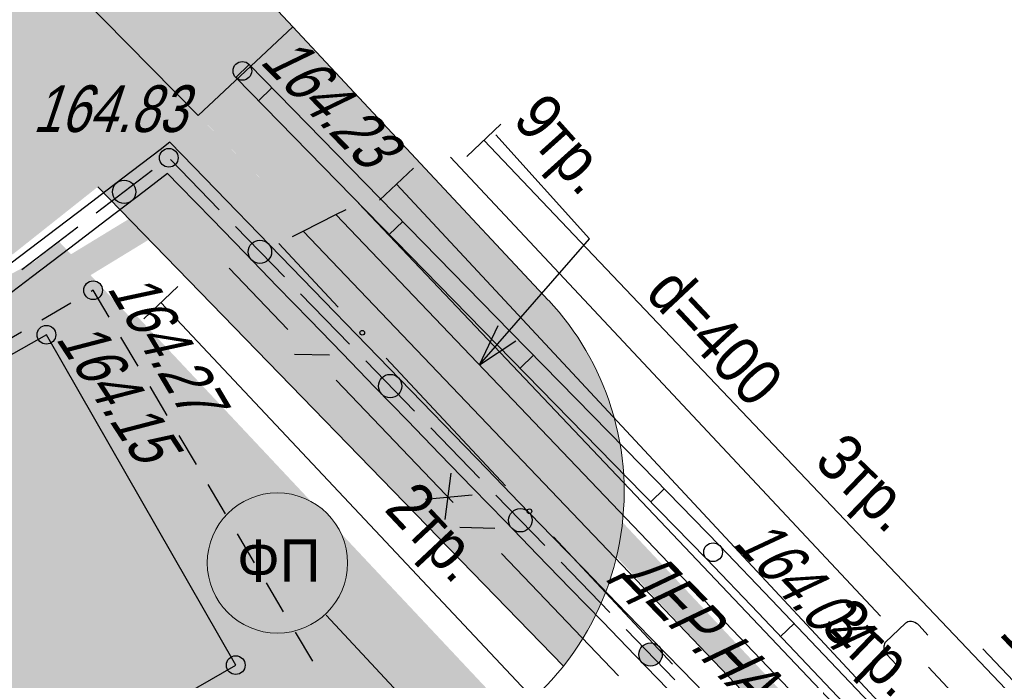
# Model space of a CAD drawing. Header units: millimetres. Extents: x 4385 to 11928, y 17253 to 36963.
# Tile 159 of 256: x 5888 to 5909, y 18705 to 18719. Entities that reach past the tile are written whole.
import ezdxf
from ezdxf.enums import TextEntityAlignment as Align

# ---------------------------------------------------------------- set-up
doc = ezdxf.new("R2010")
doc.units = ezdxf.units.MM
doc.linetypes.add('ГП_Ботаническая_1 и 2 этап$0$ACAD_ISO04W100', pattern=[30, 24, -3, 0, -3])
doc.linetypes.add('ГП_Ботаническая_1 и 2 этап$0$CENTER', pattern=[50.8, 31.75, -6.35, 6.35, -6.35])
for name, color, linetype, lineweight in [('Геоподоснова_34179-21 от 9.08.21$0$Водосток', 7, 'Continuous', 25), ('Геоподоснова_34179-21 от 9.08.21$0$Горизонтали', 7, 'Continuous', 25), ('Геоподоснова_34179-21 от 9.08.21$0$Граница площадки', 7, 'Continuous', 25), ('Геоподоснова_34179-21 от 9.08.21$0$Здания', 7, 'Continuous', 25), ('Геоподоснова_34179-21 от 9.08.21$0$Кабели', 7, 'Continuous', 25), ('Геоподоснова_34179-21 от 9.08.21$0$Кабель Мосэнерго', 7, 'Continuous', 25), ('Геоподоснова_34179-21 от 9.08.21$0$Кабель связи', 7, 'Continuous', 25), ('Геоподоснова_34179-21 от 9.08.21$0$Канализация напорная', 7, 'Continuous', 25), ('Геоподоснова_34179-21 от 9.08.21$0$Красные линии', 7, 'Continuous', 25), ('Геоподоснова_34179-21 от 9.08.21$0$Ограды', 7, 'Continuous', 25), ('Геоподоснова_34179-21 от 9.08.21$0$Пояснительные подписи', 7, 'Continuous', 25), ('ГП_Ботаническая_1 и 2 этап$0$ГП_здан_проект_оси', 50, 'ГП_Ботаническая_1 и 2 этап$0$ACAD_ISO04W100', 15), ('ГП_реконстр_Ботаническая$0$ГП_дороги_УДС', 205, 'Continuous', 5)]:
    doc.layers.add(name, color=color, linetype=linetype, lineweight=lineweight)
for name, color, linetype, lineweight, true_color, transparency in [('ГП_Ботаническая_1 и 2 этап$0$ГП_здан_проект_оси_фон', 7, 'ГП_Ботаническая_1 и 2 этап$0$CENTER', 15, 0xffffff, 0.2), ('ГП_дороги_штриховка_сущ', 7, 'Continuous', 0, 0xc8d0d0, 0.6), ('ГП_реконстр_Ботаническая$0$ГП_озел_проект_УДС', 7, 'Continuous', 0, 0xbedfd7, 0.5), ('ГП_реконстр_Ботаническая$0$ГП_тротуары_штриховка_УДС', 7, 'Continuous', 0, 0xd3c4ab, 0.5)]:
    doc.layers.add(name, color=color, linetype=linetype, lineweight=lineweight, true_color=true_color, transparency=transparency)
doc.layers.add('ГП_граница_аренд_зем_500', color=7, linetype='Continuous', true_color=0x000000)
doc.styles.add('Геоподоснова_34179-21 от 9.08.21$0$Style-RUSSIAN_1251', font='RUSSIAN_1251.shx')
doc.styles.add('Геоподоснова_34179-21 от 9.08.21$0$Style-RUSSIAN_1251 I 0.32289', font='RUSSIAN_1251.shx', dxfattribs={"oblique": 18.5})
doc.styles.add('ГП_Ботаническая_1 и 2 этап$0$GENERATED_STYLE_1', font='GOTHIC.TTF')

# ---------------------------------------------------------------- blocks, each defined once
blk = doc.blocks.new('Геоподоснова_34179-21 от 9.08.21$0$msdElementTypeLineString_95')
at = {"layer": 'Геоподоснова_34179-21 от 9.08.21$0$Ограды', "color": 7, "linetype": 'Continuous', "lineweight": 25}
for p, q in [((0.457, 154.311), (0.743, 154.59)), ((0.743, 154.59), (3.539, 151.73)), ((0.457, 154.311), (3.253, 151.45)), ((0.946, 153.81), (1.232, 154.09)), ((3.539, 151.73), (6.335, 148.87)), ((3.253, 151.45), (6.049, 148.59)), ((3.742, 150.95), (4.028, 151.229)), ((6.335, 148.87), (9.131, 146.009)), ((6.049, 148.59), (8.845, 145.729)), ((6.538, 148.089), (6.824, 148.369)), ((9.334, 145.229), (9.62, 145.508)), ((11.912, 143.134), (14.67, 140.237)), ((11.626, 142.854), (14.384, 139.957)), ((12.107, 142.349), (12.397, 142.625))]:
    blk.add_line(p, q, dxfattribs=at)
at = {"layer": 'Геоподоснова_34179-21 от 9.08.21$0$Ограды', "color": 7, "linetype": 'Continuous', "lineweight": 25, "flags": 128}
for points in [[(9.131, 146.009), (10.81, 144.292), (11.912, 143.134)], [(8.845, 145.729), (10.522, 144.014), (11.626, 142.854)]]:
    blk.add_lwpolyline(points, dxfattribs=at)
blk = doc.blocks.new('Геоподоснова_34179-21 от 9.08.21$0$msdElementTypeLineString_119')
at = {"layer": 'Геоподоснова_34179-21 от 9.08.21$0$Ограды', "linetype": 'Continuous', "lineweight": 25}
h = blk.add_hatch(color=7, dxfattribs=at)
edge = h.paths.add_edge_path()
edge.add_arc((49.885, 167.809), 0.25, 0, 360)
h = blk.add_hatch(color=7, dxfattribs=at)
edge = h.paths.add_edge_path()
edge.add_arc((52.788, 166.526), 0.25, 0, 360)
h = blk.add_hatch(color=7, dxfattribs=at)
edge = h.paths.add_edge_path()
edge.add_arc((55.572, 163.654), 0.25, 0, 360)
h = blk.add_hatch(color=7, dxfattribs=at)
edge = h.paths.add_edge_path()
edge.add_arc((58.356, 160.782), 0.25, 0, 360)
h = blk.add_hatch(color=7, dxfattribs=at)
edge = h.paths.add_edge_path()
edge.add_arc((61.14, 157.91), 0.25, 0, 360)
at = {"layer": 'Геоподоснова_34179-21 от 9.08.21$0$Ограды', "color": 7, "linetype": 'Continuous', "lineweight": 25}
for p, q in [((50.652, 168.709), (49.857, 168.102)), ((51.918, 167.424), (50.874, 168.501)), ((50.481, 168.264), (49.289, 167.354)), ((52.07, 167.626), (51.374, 168.344)), ((49.857, 168.102), (49.062, 167.495)), ((50.311, 167.819), (49.516, 167.213)), ((51.766, 167.222), (51.07, 167.94)), ((52.766, 166.908), (52.07, 167.626)), ((49.062, 167.495), (48.267, 166.889)), ((49.516, 167.213), (48.721, 166.606)), ((52.462, 166.504), (51.766, 167.222)), ((48.892, 167.051), (47.699, 166.141)), ((53.31, 165.988), (52.266, 167.065)), ((48.267, 166.889), (47.472, 166.282)), ((53.462, 166.19), (52.766, 166.908)), ((48.721, 166.606), (47.926, 165.999)), ((53.158, 165.786), (52.462, 166.504)), ((54.158, 165.472), (53.462, 166.19)), ((47.926, 165.999), (47.131, 165.393)), ((53.854, 165.068), (53.158, 165.786)), ((54.702, 164.552), (53.658, 165.629)), ((54.854, 164.754), (54.158, 165.472)), ((54.55, 164.35), (53.854, 165.068)), ((55.55, 164.036), (54.854, 164.754)), ((55.245, 163.632), (54.55, 164.35)), ((56.094, 163.116), (55.05, 164.193)), ((56.246, 163.318), (55.55, 164.036)), ((55.941, 162.914), (55.245, 163.632)), ((56.942, 162.6), (56.246, 163.318)), ((56.637, 162.196), (55.941, 162.914)), ((57.486, 161.68), (56.442, 162.757)), ((57.638, 161.882), (56.942, 162.6)), ((57.333, 161.478), (56.637, 162.196)), ((58.334, 161.164), (57.638, 161.882)), ((58.029, 160.76), (57.333, 161.478)), ((58.878, 160.244), (57.834, 161.321)), ((59.03, 160.445), (58.334, 161.164)), ((58.725, 160.042), (58.029, 160.76)), ((59.726, 159.727), (59.03, 160.445)), ((59.421, 159.324), (58.725, 160.042)), ((60.27, 158.807), (59.226, 159.885)), ((60.422, 159.009), (59.726, 159.727)), ((60.117, 158.606), (59.421, 159.324)), ((61.118, 158.291), (60.422, 159.009)), ((60.813, 157.888), (60.117, 158.606)), ((61.662, 157.371), (60.618, 158.448)), ((61.814, 157.573), (61.118, 158.291)), ((61.509, 157.17), (60.813, 157.888))]:
    blk.add_line(p, q, dxfattribs=at)
at = {"layer": 'Геоподоснова_34179-21 от 9.08.21$0$Ограды', "color": 7, "linetype": 'Continuous', "lineweight": 25, "flags": 128}
for points in [[(51.374, 168.344), (50.864, 168.871), (50.652, 168.709)], [(51.07, 167.94), (50.814, 168.204), (50.311, 167.819)], [(62.51, 156.855), (62.292, 157.081), (61.814, 157.573)]]:
    blk.add_lwpolyline(points, dxfattribs=at)
at = {"layer": 'Геоподоснова_34179-21 от 9.08.21$0$Ограды', "color": 7, "linetype": 'Continuous', "lineweight": 25}
for centre in [(49.885, 167.809), (49.885, 167.809), (52.788, 166.526), (52.788, 166.526), (55.572, 163.654), (55.572, 163.654), (58.356, 160.782), (58.356, 160.782), (61.14, 157.91), (61.14, 157.91)]:
    blk.add_circle(centre, 0.25, dxfattribs=at)
blk = doc.blocks.new('Геоподоснова_34179-21 от 9.08.21$0$msdElementTypeShape_18')
at = {"layer": 'Геоподоснова_34179-21 от 9.08.21$0$Граница площадки', "color": 7, "linetype": 'Continuous', "lineweight": 25}
for p, q in [((15.074, 17.535), (14.452, 17.171)), ((14.02, 16.919), (13.397, 16.555)), ((16.514, 16.186), (16.146, 16.807)), ((17.136, 15.135), (16.768, 15.756)), ((17.758, 14.084), (17.391, 14.705)), ((18.38, 13.033), (18.013, 13.654)), ((19.002, 11.982), (18.635, 12.603)), ((19.624, 10.931), (19.257, 11.552)), ((20.246, 9.88), (19.879, 10.501))]:
    blk.add_line(p, q, dxfattribs=at)
at = {"layer": 'Геоподоснова_34179-21 от 9.08.21$0$Граница площадки', "color": 7, "linetype": 'Continuous', "lineweight": 25, "flags": 128}
blk.add_lwpolyline([(15.892, 17.238), (15.551, 17.814), (15.506, 17.788)], dxfattribs=at)
blk = doc.blocks.new('Геоподоснова_34179-21 от 9.08.21$0$PIKET_409')
at = {"layer": 'Геоподоснова_34179-21 от 9.08.21$0$Горизонтали', "color": 7, "linetype": 'Continuous', "lineweight": 25}
blk.add_arc((0.00025, 0.0004), 0.2, 0, 359.999994, dxfattribs=at)
blk = doc.blocks.new('Геоподоснова_34179-21 от 9.08.21$0$PIKET_411')
at = {"layer": 'Геоподоснова_34179-21 от 9.08.21$0$Горизонтали', "color": 7, "linetype": 'Continuous', "lineweight": 25}
blk.add_arc((0, 0), 0.2, 0, 360, dxfattribs=at)
blk = doc.blocks.new('Геоподоснова_34179-21 от 9.08.21$0$PIKET_412')
at = {"layer": 'Геоподоснова_34179-21 от 9.08.21$0$Горизонтали', "color": 7, "linetype": 'Continuous', "lineweight": 25}
blk.add_arc((0.00025, 0.0004), 0.2, 0, 359.999994, dxfattribs=at)
blk = doc.blocks.new('Геоподоснова_34179-21 от 9.08.21$0$PIKET_492')
at = {"layer": 'Геоподоснова_34179-21 от 9.08.21$0$Горизонтали', "color": 7, "linetype": 'Continuous', "lineweight": 25}
blk.add_arc((0.00025, 0.0004), 0.2, 0, 359.999994, dxfattribs=at)
blk = doc.blocks.new('Геоподоснова_34179-21 от 9.08.21$0$PIKET_493')
at = {"layer": 'Геоподоснова_34179-21 от 9.08.21$0$Горизонтали', "color": 7, "linetype": 'Continuous', "lineweight": 25}
blk.add_arc((0.00025, 0.0004), 0.2, 0, 359.999994, dxfattribs=at)
blk = doc.blocks.new('Геоподоснова_34179-21 от 9.08.21$0$PIKET_494')
at = {"layer": 'Геоподоснова_34179-21 от 9.08.21$0$Горизонтали', "color": 7, "linetype": 'Continuous', "lineweight": 25}
blk.add_arc((0, 0), 0.2, 0, 360, dxfattribs=at)
blk = doc.blocks.new('Геоподоснова_34179-21 от 9.08.21$0$msdElementTypeLineString_297')
at = {"layer": 'Геоподоснова_34179-21 от 9.08.21$0$Кабель Мосэнерго', "color": 7, "linetype": 'Continuous', "lineweight": 25}
blk.add_line((1.865, 19.447), (1.136, 18.762), dxfattribs=at)
blk = doc.blocks.new('Геоподоснова_34179-21 от 9.08.21$0$msdElementTypeMultiLine_132')
at = {"layer": 'Геоподоснова_34179-21 от 9.08.21$0$Кабель Мосэнерго', "color": 7, "linetype": 'Continuous', "lineweight": 25, "flags": 128}
blk.add_lwpolyline([(18.046, 1.5), (1.501, 19.105)], dxfattribs=at)
at = {"layer": 'Геоподоснова_34179-21 от 9.08.21$0$Кабель Мосэнерго', "color": 7, "linetype": 'Continuous', "lineweight": 25}
blk.add_blockref('Геоподоснова_34179-21 от 9.08.21$0$msdElementTypeLineString_297', (0, 0), dxfattribs=at)
blk = doc.blocks.new('Геоподоснова_34179-21 от 9.08.21$0$msdElementTypeLineString_300')
at = {"layer": 'Геоподоснова_34179-21 от 9.08.21$0$Кабель Мосэнерго', "color": 7, "linetype": 'Continuous', "lineweight": 25}
blk.add_line((1.134, 19.49), (1.866, 20.171), dxfattribs=at)
blk = doc.blocks.new('Геоподоснова_34179-21 от 9.08.21$0$msdElementTypeMultiLine_135')
at = {"layer": 'Геоподоснова_34179-21 от 9.08.21$0$Кабель Мосэнерго', "color": 7, "linetype": 'Continuous', "lineweight": 25, "flags": 128}
blk.add_lwpolyline([(1.5, 19.83), (18.555, 1.5)], dxfattribs=at)
at = {"layer": 'Геоподоснова_34179-21 от 9.08.21$0$Кабель Мосэнерго', "color": 7, "linetype": 'Continuous', "lineweight": 25}
blk.add_blockref('Геоподоснова_34179-21 от 9.08.21$0$msdElementTypeLineString_300', (0, 0), dxfattribs=at)
blk = doc.blocks.new('Геоподоснова_34179-21 от 9.08.21$0$msdElementTypeLineString_301')
at = {"layer": 'Геоподоснова_34179-21 от 9.08.21$0$Кабель Мосэнерго', "color": 7, "linetype": 'Continuous', "lineweight": 25}
blk.add_line((1.138, 18.402), (1.863, 19.091), dxfattribs=at)
blk = doc.blocks.new('Геоподоснова_34179-21 от 9.08.21$0$msdElementTypeMultiLine_136')
at = {"layer": 'Геоподоснова_34179-21 от 9.08.21$0$Кабель Мосэнерго', "color": 7, "linetype": 'Continuous', "lineweight": 25, "flags": 128}
blk.add_lwpolyline([(1.5, 18.747), (17.894, 1.5)], dxfattribs=at)
at = {"layer": 'Геоподоснова_34179-21 от 9.08.21$0$Кабель Мосэнерго', "color": 7, "linetype": 'Continuous', "lineweight": 25}
blk.add_blockref('Геоподоснова_34179-21 от 9.08.21$0$msdElementTypeLineString_301', (0, 0), dxfattribs=at)
blk = doc.blocks.new('Геоподоснова_34179-21 от 9.08.21$0$msdElementTypeLine_47')
at = {"layer": 'Геоподоснова_34179-21 от 9.08.21$0$Кабель Мосэнерго', "color": 7, "linetype": 'Continuous', "lineweight": 25}
for p, q in [((0.126, 0.125), (0.826, 0.478)), ((0.826, 0.478), (1.05, 0.59)), ((-0.098, 0.013), (0.126, 0.126))]:
    blk.add_line(p, q, dxfattribs=at)
blk = doc.blocks.new('Геоподоснова_34179-21 от 9.08.21$0$msdElementTypeMultiLine_145')
at = {"layer": 'Геоподоснова_34179-21 от 9.08.21$0$Кабель Мосэнерго', "color": 7, "linetype": 'Continuous', "lineweight": 25, "flags": 128}
for points in [[(0.826, 18.722), (18.084, 0.643)], [(0.126, 18.369), (17.542, 0.125)]]:
    blk.add_lwpolyline(points, dxfattribs=at)
at = {"layer": 'Геоподоснова_34179-21 от 9.08.21$0$Кабель Мосэнерго', "color": 7, "linetype": 'Continuous', "lineweight": 25}
blk.add_blockref('Геоподоснова_34179-21 от 9.08.21$0$msdElementTypeLine_47', (0, 18.244), dxfattribs=at)
blk = doc.blocks.new('Геоподоснова_34179-21 от 9.08.21$0$msdElementTypeLineString_310')
at = {"layer": 'Геоподоснова_34179-21 от 9.08.21$0$Водосток', "color": 30, "linetype": 'Continuous', "lineweight": 25}
for p, q in [((0.001, 20.732), (9.2, 10.913)), ((10.225, 9.819), (19.424, 0))]:
    blk.add_line(p, q, dxfattribs=at)
blk = doc.blocks.new('Геоподоснова_34179-21 от 9.08.21$0$msdElementTypeLineString_311')
at = {"layer": 'Геоподоснова_34179-21 от 9.08.21$0$Водосток', "color": 30, "linetype": 'Continuous', "lineweight": 25, "flags": 128}
for points in [[(10.68, 10.973), (10.49, 11.176), (10.461, 11.203), (10.436, 11.22), (10.399, 11.242), (10.361, 11.257), (10.327, 11.263), (10.288, 11.261), (10.251, 11.254), (10.226, 11.24), (10.202, 11.224), (9.776, 10.824), (9.76, 10.804), (9.75, 10.785), (9.741, 10.757), (9.739, 10.733), (9.737, 10.701), (9.74, 10.668), (9.752, 10.635), (9.771, 10.591), (9.793, 10.561), (10.005, 10.335)], [(21.336, 1.622), (21.083, 1.508), (21.048, 1.49), (21.024, 1.472), (20.991, 1.444), (20.965, 1.413), (20.948, 1.383), (20.938, 1.345), (20.932, 1.307), (20.937, 1.279), (20.944, 1.252), (21.184, 0.719), (21.198, 0.698), (21.213, 0.682), (21.236, 0.664), (21.258, 0.654), (21.289, 0.643), (21.32, 0.634), (21.355, 0.635), (21.403, 0.639), (21.439, 0.65), (21.721, 0.777)]]:
    blk.add_lwpolyline(points, dxfattribs=at)
blk = doc.blocks.new('Геоподоснова_34179-21 от 9.08.21$0$msdElementTypeMultiLine_146')
at = {"layer": 'Геоподоснова_34179-21 от 9.08.21$0$Водосток', "color": 30, "linetype": 'Continuous', "lineweight": 25}
for name, p in [('Геоподоснова_34179-21 от 9.08.21$0$msdElementTypeLineString_310', (0.467, 0.467)), ('Геоподоснова_34179-21 от 9.08.21$0$msdElementTypeLineString_311', (0, 0))]:
    blk.add_blockref(name, p, dxfattribs=at)
blk = doc.blocks.new('Геоподоснова_34179-21 от 9.08.21$0$msdElementTypeLineString_318')
at = {"layer": 'Геоподоснова_34179-21 от 9.08.21$0$Кабели', "color": 7, "linetype": 'Continuous', "lineweight": 25}
for p, q in [((0.051, 34.039), (1.326, 32.676)), ((2.35, 31.581), (4.9, 28.855)), ((5.924, 27.759), (8.474, 25.034))]:
    blk.add_line(p, q, dxfattribs=at)
for centre in [(1.838, 32.128), (5.412, 28.307)]:
    blk.add_circle(centre, 0.05, dxfattribs=at)
blk = doc.blocks.new('Геоподоснова_34179-21 от 9.08.21$0$msdElementTypeMultiLine_151')
at = {"layer": 'Геоподоснова_34179-21 от 9.08.21$0$Кабели', "color": 7, "linetype": 'Continuous', "lineweight": 25}
blk.add_blockref('Геоподоснова_34179-21 от 9.08.21$0$msdElementTypeLineString_318', (0, 0), dxfattribs=at)
blk = doc.blocks.new('Геоподоснова_34179-21 от 9.08.21$0$msdElementTypeLineString_319')
at = {"layer": 'Геоподоснова_34179-21 от 9.08.21$0$Канализация напорная', "color": 16, "linetype": 'Continuous', "lineweight": 25}
blk.add_line((0, 33.851), (15.546, 17.469), dxfattribs=at)
blk = doc.blocks.new('Геоподоснова_34179-21 от 9.08.21$0$msdElementTypeMultiLine_152')
at = {"layer": 'Геоподоснова_34179-21 от 9.08.21$0$Канализация напорная', "color": 16, "linetype": 'Continuous', "lineweight": 25}
blk.add_blockref('Геоподоснова_34179-21 от 9.08.21$0$msdElementTypeLineString_319', (0.506, 0.506), dxfattribs=at)
blk = doc.blocks.new('Геоподоснова_34179-21 от 9.08.21$0$msdElementTypeLineString_693')
at = {"layer": 'Геоподоснова_34179-21 от 9.08.21$0$Канализация напорная', "color": 16, "linetype": 'Continuous', "lineweight": 25}
blk.add_line((0, 33.851), (15.546, 17.469), dxfattribs=at)
blk = doc.blocks.new('Геоподоснова_34179-21 от 9.08.21$0$msdElementTypeMultiLine_456')
at = {"layer": 'Геоподоснова_34179-21 от 9.08.21$0$Канализация напорная', "color": 16, "linetype": 'Continuous', "lineweight": 25}
blk.add_blockref('Геоподоснова_34179-21 от 9.08.21$0$msdElementTypeLineString_693', (0.506, 0.506), dxfattribs=at)
blk = doc.blocks.new('Геоподоснова_34179-21 от 9.08.21$0$msdElementTypeLineString_832')
at = {"layer": 'Геоподоснова_34179-21 от 9.08.21$0$Кабель связи', "color": 3, "linetype": 'Continuous', "lineweight": 25}
for p, q in [((1.516, 133.308), (0.266, 134.618)), ((2.408, 132.756), (1.659, 132.774)), ((5.052, 129.602), (2.552, 132.222)), ((5.944, 129.051), (5.195, 129.068)), ((8.588, 125.897), (6.088, 128.517))]:
    blk.add_line(p, q, dxfattribs=at)
blk = doc.blocks.new('Геоподоснова_34179-21 от 9.08.21$0$msdElementTypeLineString_833')
at = {"layer": 'Геоподоснова_34179-21 от 9.08.21$0$Кабель связи', "color": 1, "linetype": 'Continuous', "lineweight": 25}
for p, q in [((5.02, 129.385), (5.15, 130.377)), ((4.605, 129.817), (5.601, 129.908))]:
    blk.add_line(p, q, dxfattribs=at)
blk = doc.blocks.new('Геоподоснова_34179-21 от 9.08.21$0$msdElementTypeMultiLine_516')
at = {"layer": 'Геоподоснова_34179-21 от 9.08.21$0$Кабель связи', "color": 3, "linetype": 'Continuous', "lineweight": 25}
blk.add_blockref('Геоподоснова_34179-21 от 9.08.21$0$msdElementTypeLineString_832', (0.142, 0.142), dxfattribs=at)
at = {"layer": 'Геоподоснова_34179-21 от 9.08.21$0$Кабель связи', "color": 1, "linetype": 'Continuous', "lineweight": 25}
blk.add_blockref('Геоподоснова_34179-21 от 9.08.21$0$msdElementTypeLineString_833', (0, 0), dxfattribs=at)
blk = doc.blocks.new('Геоподоснова_34179-21 от 9.08.21$0$msdElementTypeTextNode_30')
at = {"layer": 'Геоподоснова_34179-21 от 9.08.21$0$Кабель Мосэнерго', "color": 7, "linetype": 'Continuous', "lineweight": 25, "style": 'Геоподоснова_34179-21 от 9.08.21$0$Style-RUSSIAN_1251', "width": 0.899998}
blk.add_text('2тр.', height=1, rotation=313.223, dxfattribs=at).set_placement((0, 0))
blk = doc.blocks.new('Геоподоснова_34179-21 от 9.08.21$0$DIMTXT_29')
at = {"layer": 'Геоподоснова_34179-21 от 9.08.21$0$Водосток', "color": 30, "linetype": 'Continuous', "lineweight": 25}
for q in [(-0.252, 0.899), (-0.68, 0.641)]:
    blk.add_line((0, 0), q, dxfattribs=at)
at = {"layer": 'Геоподоснова_34179-21 от 9.08.21$0$Водосток', "color": 30, "linetype": 'Continuous', "lineweight": 25, "flags": 128}
blk.add_lwpolyline([(0, 0), (-2.904, 4.8), (-8.04, 10.214)], dxfattribs=at)
at = {"layer": 'Геоподоснова_34179-21 от 9.08.21$0$Водосток', "color": 30, "linetype": 'Continuous', "lineweight": 25, "style": 'Геоподоснова_34179-21 от 9.08.21$0$Style-RUSSIAN_1251', "width": 0.899998}
blk.add_text('162.00лот.', height=1, rotation=313.4912, dxfattribs=at).set_placement((-6.988, 11.212), align=Align.TOP_LEFT)
blk = doc.blocks.new('Геоподоснова_34179-21 от 9.08.21$0$DIMTXT_32')
at = {"layer": 'Геоподоснова_34179-21 от 9.08.21$0$Кабель Мосэнерго', "color": 7, "linetype": 'Continuous', "lineweight": 25}
for q in [(0.404, 0.842), (0.78, 0.513)]:
    blk.add_line((0, 0), q, dxfattribs=at)
at = {"layer": 'Геоподоснова_34179-21 от 9.08.21$0$Кабель Мосэнерго', "color": 7, "linetype": 'Continuous', "lineweight": 25, "flags": 128}
blk.add_lwpolyline([(0, 0), (2.354, 2.694), (0.352, 4.919)], dxfattribs=at)
at = {"layer": 'Геоподоснова_34179-21 от 9.08.21$0$Кабель Мосэнерго', "color": 7, "linetype": 'Continuous', "lineweight": 25, "style": 'Геоподоснова_34179-21 от 9.08.21$0$Style-RUSSIAN_1251', "width": 0.899998}
blk.add_text('9тр.', height=1, rotation=311.9788, dxfattribs=at).set_placement((1.43, 5.888), align=Align.TOP_LEFT)
blk = doc.blocks.new('Геоподоснова_34179-21 от 9.08.21$0$msdElementTypeLineString_922')
at = {"layer": 'Геоподоснова_34179-21 от 9.08.21$0$Красные линии', "linetype": 'Continuous', "lineweight": 25}
for points in [[(0.225, 198.384), (0.034, 198.588), (0.216, 198.759), (0.408, 198.555)], [(2.963, 195.467), (0.91, 197.655), (1.092, 197.826), (3.145, 195.638)], [(5.7, 192.55), (3.647, 194.738), (3.829, 194.909), (5.882, 192.721)], [(8.437, 189.633), (6.384, 191.821), (6.566, 191.992), (8.619, 189.804)]]:
    blk.add_hatch(color=1, dxfattribs=at).paths.add_polyline_path(points)
blk = doc.blocks.new('Геоподоснова_34179-21 от 9.08.21$0$msdElementTypeLineString_924')
at = {"layer": 'Геоподоснова_34179-21 от 9.08.21$0$Красные линии', "linetype": 'Continuous', "lineweight": 25}
for points in [[(2.087, 196.4), (0.034, 198.588), (0.216, 198.759), (2.269, 196.571)], [(4.824, 193.483), (2.771, 195.671), (2.954, 195.842), (5.006, 193.654)], [(7.561, 190.566), (5.508, 192.754), (5.691, 192.925), (7.744, 190.738)]]:
    blk.add_hatch(color=1, dxfattribs=at).paths.add_polyline_path(points)
blk = doc.blocks.new('Геоподоснова_34179-21 от 9.08.21$0$msdElementTypeLineString_928')
at = {"layer": 'Геоподоснова_34179-21 от 9.08.21$0$Красные линии', "linetype": 'Continuous', "lineweight": 25}
for points in [[(0.718, 116.422), (0.034, 117.152), (0.216, 117.323), (0.901, 116.593)], [(1.403, 115.693), (0.718, 116.422), (0.901, 116.593), (1.585, 115.864)], [(2.087, 114.964), (1.403, 115.693), (1.585, 115.864), (2.269, 115.135)], [(2.771, 114.235), (2.087, 114.964), (2.269, 115.135), (2.953, 114.406)], [(3.455, 113.506), (2.771, 114.235), (2.953, 114.406), (3.638, 113.677)], [(4.14, 112.776), (3.455, 113.506), (3.638, 113.677), (4.322, 112.947)], [(4.824, 112.047), (4.14, 112.776), (4.322, 112.947), (5.006, 112.218)], [(5.508, 111.318), (4.824, 112.047), (5.006, 112.218), (5.691, 111.489)], [(6.193, 110.589), (5.508, 111.318), (5.691, 111.489), (6.375, 110.76)], [(6.877, 109.86), (6.193, 110.589), (6.375, 110.76), (7.059, 110.031)], [(7.561, 109.13), (6.877, 109.86), (7.059, 110.031), (7.744, 109.301)]]:
    blk.add_hatch(color=1, dxfattribs=at).paths.add_polyline_path(points)
blk = doc.blocks.new('Геоподоснова_34179-21 от 9.08.21')
at = {"layer": 'Геоподоснова_34179-21 от 9.08.21$0$Здания', "color": 7, "linetype": 'Continuous', "lineweight": 25, "flags": 128}
blk.add_lwpolyline([(5874.974, 18705.176), (5879.219, 18698.095), (5892.347, 18705.65), (5888.299, 18712.718), (5874.974, 18705.176)], dxfattribs=at)
at = {"layer": 'Геоподоснова_34179-21 от 9.08.21$0$Водосток', "color": 30, "linetype": 'Continuous', "lineweight": 25}
for name, p in [('Геоподоснова_34179-21 от 9.08.21$0$msdElementTypeMultiLine_146', (5896.468, 18695.32)), ('Геоподоснова_34179-21 от 9.08.21$0$DIMTXT_29', (5916.359, 18695.787))]:
    blk.add_blockref(name, p, dxfattribs=at)
at = {"layer": 'Геоподоснова_34179-21 от 9.08.21$0$Горизонтали', "color": 7, "linetype": 'Continuous', "lineweight": 25}
for name, p in [('Геоподоснова_34179-21 от 9.08.21$0$PIKET_493', (5892.489, 18718.363)), ('Геоподоснова_34179-21 от 9.08.21$0$PIKET_492', (5890.916, 18716.504)), ('Геоподоснова_34179-21 от 9.08.21$0$PIKET_411', (5889.298, 18713.67)), ('Геоподоснова_34179-21 от 9.08.21$0$PIKET_412', (5888.299, 18712.718)), ('Геоподоснова_34179-21 от 9.08.21$0$PIKET_494', (5902.554, 18708.066)), ('Геоподоснова_34179-21 от 9.08.21$0$PIKET_409', (5892.347, 18705.649))]:
    blk.add_blockref(name, p, dxfattribs=at)
at = {"layer": 'Геоподоснова_34179-21 от 9.08.21$0$Граница площадки', "color": 7, "linetype": 'Continuous', "lineweight": 25}
blk.add_blockref('Геоподоснова_34179-21 от 9.08.21$0$msdElementTypeShape_18', (5873.748, 18695.857), dxfattribs=at)
at = {"layer": 'Геоподоснова_34179-21 от 9.08.21$0$Кабели', "color": 7, "linetype": 'Continuous', "lineweight": 25}
blk.add_blockref('Геоподоснова_34179-21 от 9.08.21$0$msdElementTypeMultiLine_151', (5893.215, 18680.634), dxfattribs=at)
at = {"layer": 'Геоподоснова_34179-21 от 9.08.21$0$Кабель Мосэнерго', "color": 7, "linetype": 'Continuous', "lineweight": 25}
for name, p in [('Геоподоснова_34179-21 от 9.08.21$0$DIMTXT_32', (5897.556, 18712.074)), ('Геоподоснова_34179-21 от 9.08.21$0$msdElementTypeMultiLine_136', (5896.153, 18698.133)), ('Геоподоснова_34179-21 от 9.08.21$0$msdElementTypeMultiLine_135', (5894.285, 18696.11)), ('Геоподоснова_34179-21 от 9.08.21$0$msdElementTypeMultiLine_145', (5893.662, 18696.566)), ('Геоподоснова_34179-21 от 9.08.21$0$msdElementTypeMultiLine_132', (5889.244, 18694.3)), ('Геоподоснова_34179-21 от 9.08.21$0$msdElementTypeTextNode_30', (5895.499, 18708.971))]:
    blk.add_blockref(name, p, dxfattribs=at)
at = {"layer": 'Геоподоснова_34179-21 от 9.08.21$0$Кабель связи', "color": 3, "linetype": 'Continuous', "lineweight": 25}
blk.add_blockref('Геоподоснова_34179-21 от 9.08.21$0$msdElementTypeMultiLine_516', (5891.802, 18579.382), dxfattribs=at)
at = {"layer": 'Геоподоснова_34179-21 от 9.08.21$0$Канализация напорная', "color": 16, "linetype": 'Continuous', "lineweight": 25}
for name in ['Геоподоснова_34179-21 от 9.08.21$0$msdElementTypeMultiLine_152', 'Геоподоснова_34179-21 от 9.08.21$0$msdElementTypeMultiLine_456']:
    blk.add_blockref(name, (5894.463, 18681.173), dxfattribs=at)
at = {"layer": 'Геоподоснова_34179-21 от 9.08.21$0$Красные линии', "color": 1, "linetype": 'Continuous', "lineweight": 25}
for name, p in [('Геоподоснова_34179-21 от 9.08.21$0$msdElementTypeLineString_922', (5889.974, 18514.407)), ('Геоподоснова_34179-21 от 9.08.21$0$msdElementTypeLineString_924', (5889.974, 18514.407)), ('Геоподоснова_34179-21 от 9.08.21$0$msdElementTypeLineString_928', (5889.974, 18595.843))]:
    blk.add_blockref(name, p, dxfattribs=at)
at = {"layer": 'Геоподоснова_34179-21 от 9.08.21$0$Ограды', "color": 7, "linetype": 'Continuous', "lineweight": 25}
for name, p in [('Геоподоснова_34179-21 от 9.08.21$0$msdElementTypeLineString_95', (5891.889, 18563.913)), ('Геоподоснова_34179-21 от 9.08.21$0$msdElementTypeLineString_119', (5840.077, 18547.967))]:
    blk.add_blockref(name, p, dxfattribs=at)
at = {"layer": 'Геоподоснова_34179-21 от 9.08.21$0$Водосток', "color": 30, "linetype": 'Continuous', "lineweight": 25, "style": 'Геоподоснова_34179-21 от 9.08.21$0$Style-RUSSIAN_1251', "width": 0.899998}
blk.add_text('d=400', height=1, rotation=313.1336, dxfattribs=at).set_placement((5901.078, 18713.578))
at = {"layer": 'Геоподоснова_34179-21 от 9.08.21$0$Горизонтали', "color": 7, "linetype": 'Continuous', "lineweight": 25, "style": 'Геоподоснова_34179-21 от 9.08.21$0$Style-RUSSIAN_1251 I 0.32289', "oblique": 18.5, "width": 0.799996}
for s, rotation, p in [('164.23', 314.3473, (5892.845, 18718.548)), ('164.27', 300.6184, (5889.585, 18713.717)), ('164.15', 303.0962, (5888.486, 18712.637)), ('164.04', 313.5954, (5902.959, 18708.245))]:
    blk.add_text(s, height=1, rotation=rotation, dxfattribs=at).set_placement(p)
blk.add_text('164.83', height=1, dxfattribs=at).set_placement((5888.002, 18717.055))
at = {"layer": 'Геоподоснова_34179-21 от 9.08.21$0$Кабель Мосэнерго', "color": 7, "linetype": 'Continuous', "lineweight": 25, "style": 'Геоподоснова_34179-21 от 9.08.21$0$Style-RUSSIAN_1251', "width": 0.899998}
for p in [(5904.687, 18709.968), (5904.821, 18706.44)]:
    blk.add_text('3тр.', height=1, rotation=316.1155, dxfattribs=at).set_placement(p)
at = {"layer": 'Геоподоснова_34179-21 от 9.08.21$0$Пояснительные подписи', "color": 7, "linetype": 'Continuous', "lineweight": 25, "style": 'Геоподоснова_34179-21 от 9.08.21$0$Style-RUSSIAN_1251 I 0.32289', "oblique": 18.5, "width": 0.8}
blk.add_text('ДЕР.НАСТИЛ', height=1, rotation=314.0605, dxfattribs=at).set_placement((5900.538, 18707.584))
blk = doc.blocks.new('ГП_реконстр_Ботаническая')
at = {"layer": 'ГП_реконстр_Ботаническая$0$ГП_озел_проект_УДС'}
h = blk.add_hatch(color=256, dxfattribs=at)
h.dxf.hatch_style = 1
h.paths.add_polyline_path([(5891.401, 18717.557), (5887.395, 18721.621), (5884.586, 18724.471), (5884.454, 18724.604), (5885.882, 18727.232), (5886.575, 18726.528), (5888.505, 18724.568), (5889.561, 18723.495), (5889.683, 18723.372), (5891.478, 18721.549), (5893.57, 18719.308), (5893.241, 18719), (5892.492, 18718.297), (5892.405, 18718.387)])
at = {"layer": 'ГП_реконстр_Ботаническая$0$ГП_тротуары_штриховка_УДС'}
h = blk.add_hatch(color=256, dxfattribs=at)
h.dxf.hatch_style = 1
h.paths.add_polyline_path([(5873.343, 18732.426), (5882.325, 18723.171), (5882.38, 18723.103), (5884.231, 18720.867), (5882.919, 18720.09), (5887.575, 18714.435), (5888.88, 18715.471), (5889.399, 18715.883), (5891.546, 18717.41), (5891.4, 18717.556), (5891.401, 18717.557), (5884.454, 18724.604), (5881.236, 18727.82), (5880.12, 18728.937), (5877.52, 18731.539), (5875.802, 18733.257), (5874.372, 18734.69), (5872.379, 18736.855), (5847.283, 18763.367), (5869.066, 18736.913)])
h = blk.add_hatch(color=256, dxfattribs=at)
h.dxf.hatch_style = 1
edge = h.paths.add_edge_path()
edge.add_line((5900.635, 18709.815), (5895.262, 18715.412))
edge.add_line((5895.262, 18715.412), (5896.299, 18716.385))
edge.add_line((5896.299, 18716.385), (5893.807, 18719.055))
edge.add_line((5893.807, 18719.055), (5893.57, 18719.308))
edge.add_line((5893.57, 18719.308), (5892.492, 18718.297))
edge.add_line((5892.492, 18718.297), (5891.547, 18717.411))
edge.add_line((5891.547, 18717.411), (5894.355, 18714.56))
edge.add_line((5894.355, 18714.56), (5899.352, 18705.63))
edge.add_line((5899.352, 18705.63), (5899.535, 18705.869))
edge.add_arc((5894.653, 18709.357), 6, 324.4585, 324.6156)
edge.add_line((5899.545, 18705.882), (5899.665, 18706.058))
edge.add_arc((5894.653, 18709.357), 6, 326.6512, 364.3783)
h = blk.add_hatch(color=256, dxfattribs=at)
h.dxf.hatch_style = 1
h.paths.add_polyline_path([(5899.352, 18705.63), (5889.737, 18715.535), (5889.399, 18715.883), (5891.546, 18717.41), (5894.355, 18714.56)])
h = blk.add_hatch(color=256, dxfattribs=at)
h.dxf.hatch_style = 1
h.paths.add_polyline_path([(5899.039, 18713.451), (5899.029, 18713.461), (5896.299, 18716.385), (5895.262, 18715.412), (5900.635, 18709.815, 0.170293)])
at = {"layer": 'ГП_реконстр_Ботаническая$0$ГП_дороги_УДС'}
blk.add_line((5891.547, 18717.411), (5893.57, 18719.308), dxfattribs=at)
at = {"layer": 'ГП_реконстр_Ботаническая$0$ГП_дороги_УДС', "flags": 128}
for points in [[(5826.518, 18785.751), (5827.293, 18784.832), (5829.785, 18781.911), (5839.279, 18771.832), (5845.887, 18764.841), (5872.381, 18736.854), (5891.546, 18717.41)], [(5891.478, 18721.549), (5893.57, 18719.308)], [(5893.57, 18719.308), (5896.3, 18716.385)], [(5896.3, 18716.385), (5899.029, 18713.461)], [(5889.399, 18715.883), (5899.352, 18705.63)], [(5899.029, 18713.461), (5899.039, 18713.451)]]:
    blk.add_lwpolyline(points, dxfattribs=at)
at = {"layer": 'ГП_реконстр_Ботаническая$0$ГП_дороги_УДС'}
for start, end in [(17.4634, 43.0357), (321.5695, 17.4634), (305.7816, 321.5695)]:
    blk.add_arc((5894.653, 18709.357), 6, start, end, dxfattribs=at)
at = {"layer": 'ГП_реконстр_Ботаническая$0$ГП_озел_проект_УДС', "extrusion": (0, 0, -1)}
blk.add_solid([(-5891.546, 18717.41), (-5892.492, 18718.297), (-5891.401, 18717.557), (-5892.405, 18718.387)], dxfattribs=at)
blk = doc.blocks.new('ГП_Ботаническая_1 и 2 этап$0$ОСИ номера')
at = {"layer": 'ГП_Ботаническая_1 и 2 этап$0$ГП_здан_проект_оси_фон', "linetype": 'Continuous', "ltscale": 0.4}
h = blk.add_hatch(color=256, dxfattribs=at)
h.dxf.hatch_style = 1
edge = h.paths.add_edge_path()
edge.add_arc((0, 0), 1.5, 0, 360)
at = {"layer": 'ГП_Ботаническая_1 и 2 этап$0$ГП_здан_проект_оси', "linetype": 'Continuous'}
blk.add_circle((0, 0), 1.5, dxfattribs=at)
at = {"layer": 'ГП_Ботаническая_1 и 2 этап$0$ГП_здан_проект_оси', "linetype": 'Continuous', "style": 'ГП_Ботаническая_1 и 2 этап$0$GENERATED_STYLE_1'}
blk.add_attdef('№ДОМА', text='', height=0.9, rotation=0.0002, dxfattribs=at).set_placement((0.027, 0.053), align=Align.MIDDLE_CENTER)
blk = doc.blocks.new('ГП_Ботаническая_1 и 2 этап')
at = {"layer": 'ГП_Ботаническая_1 и 2 этап$0$ГП_здан_проект_оси'}
blk.add_line((5894.281, 18706.719), (6062.059, 18526.83), dxfattribs=at)
blk.add_blockref('ГП_Ботаническая_1 и 2 этап$0$ОСИ номера', (5893.239, 18707.835), dxfattribs=at).add_auto_attribs({'№ДОМА': 'ФП'})

msp = doc.modelspace()

# ---------------------------------------------------------------- block references
msp.add_blockref('ГП_реконстр_Ботаническая', (0, 0))

# ---------------------------------------------------------------- next in the draw order: block references
msp.add_blockref('ГП_Ботаническая_1 и 2 этап', (0, 0))

# ---------------------------------------------------------------- next in the draw order: hatches: boundary and pattern name
at = {"layer": 'ГП_дороги_штриховка_сущ'}
h = msp.add_hatch(color=256, dxfattribs=at)
h.dxf.hatch_style = 1
h.paths.add_polyline_path([(5883.21, 18685.04), (5889.882, 18688.44), (5892.03, 18689.535), (5896.332, 18691.713), (5899.559, 18693.347), (5904.918, 18696.108), (5905.873, 18696.271), (5898.161, 18704.489), (5888.561, 18714.72), (5888.066, 18714.3), (5872.561, 18705.873), (5860.636, 18698.968), (5857.378, 18697.074), (5844.32, 18689.715), (5841.45, 18688.92), (5840.729, 18688.812), (5840.729, 18688.807), (5840.354, 18688.755), (5839.877, 18688.686), (5843.659, 18676.777), (5846.674, 18666.459), (5872.071, 18679.27)])

# ---------------------------------------------------------------- next in the draw order: linework, layer by layer
at = {"layer": 'ГП_граница_аренд_зем_500', "color": 190, "true_color": 0x9933ff, "const_width": 0.6}
msp.add_lwpolyline([(5892.85, 18716.544), (6024.877, 18575.86), (6064.881, 18533.238), (5990.171, 18463.136), (5886.567, 18442.93), (5839.299, 18683.877)], close=True, dxfattribs=at)

# ---------------------------------------------------------------- next in the draw order: block references
msp.add_blockref('Геоподоснова_34179-21 от 9.08.21', (0, 0))

doc.saveas('drawing.dxf')
